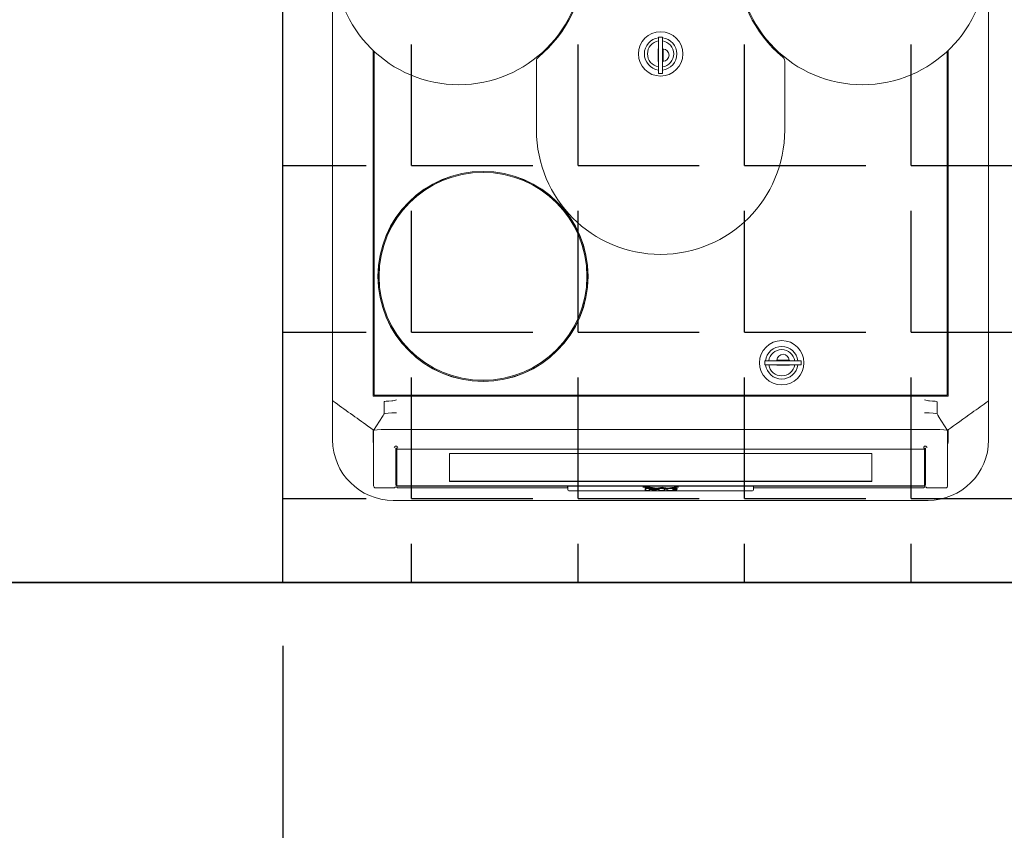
# Model space of a CAD drawing. Header units: millimetres. Extents: x -380244 to 257841, y -4400 to 11650.
# Tile 7 of 140: x 2369 to 2857, y -1135 to -733. Entities that reach past the tile are written whole.
import ezdxf
from ezdxf import colors
from ezdxf.entities.mleader import LeaderData, LeaderLine
from ezdxf.math import Vec2, Vec3

# ---------------------------------------------------------------- set-up
doc = ezdxf.new("R2010")
doc.units = ezdxf.units.MM
for name, color, linetype in [('Equip2D', 250, 'Continuous'), ('EquipAnnot', 5, 'Continuous'), ('Обмер', 6, 'Continuous'), ('Привязки Вент', 102, 'Continuous'), ('Привязки Электр', 1, 'Continuous'), ('Привязки Электр2', 1, 'Continuous')]:
    doc.layers.add(name, color=color, linetype=linetype)
doc.styles.add('GOST прямой', font='isocpeur.ttf', dxfattribs={"height": 2.5})
doc.styles.add('Выноски', font='isocpeur.ttf', dxfattribs={"height": 2.5})
doc.styles.add('Размеры', font='txt.shx', dxfattribs={"height": 2.5})
doc.dimstyles.new('Main', dxfattribs={"dimscale": 0, "dimtxt": 2.5, "dimasz": 1, "dimexe": 1.25, "dimexo": 0.625, "dimtad": 1, "dimdec": 1, "dimrnd": 0.5, "dimtxsty": 'Размеры', "dimblk": 'OBLIQUE', "dimcen": 2.5, "dimadec": 0, "dimazin": 0, "dimtfac": 1, "dimtdec": 1, "dimtmove": 1, "dimatfit": 2, "dimfxl": 1, "dimarcsym": 0})

# ---------------------------------------------------------------- blocks, each defined once
blk = doc.blocks.new('A$C0ea41568')
at = {"color": 0, "linetype": 'Continuous', "lineweight": 0}
for p, q in [((-162.5, 505), (-162.5, 49.85)), ((162.5, 49.85), (162.5, 505)), ((-1.05, 229.52), (-1.05, 229.57)), ((0.9, 229.57), (-1.05, 229.57)), ((-1.05, 229.52), (-1.05, 228.52)), ((0.9, 229.52), (0.9, 229.57)), ((0.9, 229.52), (0.9, 228.52)), ((-1.05, 226.57), (-1.05, 228.52)), ((-1.05, 226.57), (-1.05, 214.57)), ((0.9, 226.57), (0.9, 228.52)), ((0.9, 226.57), (0.9, 214.57)), ((-142.5, 51.7), (-142.5, 223.01)), ((-142, 222.54), (-142, 52.2)), ((-1.2, 217.45), (-1.2, 223.75)), ((-1.2, 223.75), (-1.05, 223.75)), ((0.9, 223.75), (1.2, 223.75)), ((1.2, 223.75), (1.2, 223.6)), ((1.2, 220.6), (1.2, 223.6)), ((1.2, 217.6), (1.2, 220.6)), ((142, 52.2), (142, 222.54)), ((142.5, 223.01), (142.5, 51.7)), ((-61.5, 217.68), (-61.5, 183.4)), ((-1.05, 217.45), (-1.2, 217.45)), ((1.2, 217.45), (0.9, 217.45)), ((1.2, 217.6), (1.2, 217.45)), ((61.5, 183.4), (61.5, 217.68)), ((-1.05, 212.63), (-1.05, 214.57)), ((-1.05, 212.63), (-1.05, 211.63)), ((-1.05, 211.57), (-1.05, 211.63)), ((0.9, 211.57), (-1.05, 211.57)), ((0.9, 212.63), (0.9, 214.57)), ((0.9, 212.63), (0.9, 211.63)), ((0.9, 211.57), (0.9, 211.63)), ((51.68, 69.1), (51.73, 69.1)), ((51.68, 67.15), (51.68, 69.1)), ((52.73, 69.1), (51.73, 69.1)), ((52.73, 69.1), (54.68, 69.1)), ((66.68, 69.1), (54.68, 69.1)), ((57.5, 69.1), (57.5, 69.4)), ((57.5, 69.4), (57.65, 69.4)), ((60.65, 69.4), (57.65, 69.4)), ((63.65, 69.4), (60.65, 69.4)), ((63.65, 69.4), (63.8, 69.4)), ((63.8, 69.4), (63.8, 69.1)), ((66.68, 69.1), (68.62, 69.1)), ((69.62, 69.1), (68.62, 69.1)), ((69.62, 69.1), (69.68, 69.1)), ((69.68, 67.15), (69.68, 69.1)), ((51.68, 67.15), (51.73, 67.15)), ((52.73, 67.15), (51.73, 67.15)), ((52.73, 67.15), (54.68, 67.15)), ((66.68, 67.15), (54.68, 67.15)), ((57.5, 67), (57.5, 67.15)), ((63.8, 67), (57.5, 67)), ((63.8, 67.15), (63.8, 67)), ((66.68, 67.15), (68.62, 67.15)), ((69.62, 67.15), (68.62, 67.15)), ((69.62, 67.15), (69.68, 67.15)), ((-162.5, 49.61), (-162.5, 30)), ((142.5, 51.7), (-142.5, 51.7)), ((-142, 52.2), (142, 52.2)), ((-137, 48.8), (-137, 44.86)), ((137, 48.8), (137, 44.86)), ((162.5, 30), (162.5, 49.61)), ((-137, 42.85), (-137, 44.86)), ((137, 42.85), (137, 44.86)), ((-142.19, 34.61), (-137.75, 41.62)), ((142.19, 34.61), (137.75, 41.62)), ((-142.5, 30), (-142.5, 34.99)), ((-142.2, 34.58), (-142.2, 34.78)), ((-142.2, 34.58), (-142.2, 26.81)), ((-136, 35.13), (136, 35.13)), ((142.2, 34.78), (142.2, 34.58)), ((142.2, 34.58), (142.2, 26.81)), ((142.5, 34.99), (142.5, 30)), ((-142.2, 26.81), (-142.2, 7.28)), ((-131.25, 26.86), (-130.95, 26.86)), ((-131.25, 25.89), (-130.82, 25.89)), ((-131.25, 25.89), (-130.75, 25.35)), ((-131.25, 25.89), (-131.25, 7.64)), ((-130.75, 25.35), (130.75, 25.35)), ((-130.75, 7.19), (-130.75, 25.35)), ((-130.21, 25.41), (130.21, 25.41)), ((131.25, 25.89), (130.75, 25.35)), ((130.75, 25.35), (130.75, 7.19)), ((130.82, 25.89), (131.25, 25.89)), ((130.95, 26.86), (131.25, 26.86)), ((131.25, 25.89), (131.25, 7.64)), ((142.2, 7.28), (142.2, 26.81)), ((-104.62, 9.34), (-104.62, 23.24)), ((-104.62, 23.24), (104.63, 23.24)), ((104.63, 23.24), (104.63, 9.34)), ((-142.2, 7.2), (-142.2, 7.28)), ((-141.2, 6.2), (-131.99, 6.2)), ((-131.25, 7.64), (-130.75, 7.19)), ((-131.25, 6.7), (-130.95, 6.7)), ((130.75, 7.19), (-130.75, 7.19)), ((-46.3, 7.12), (-130.21, 7.12)), ((-130.21, 6.2), (-46.3, 6.2)), ((104.63, 9.54), (-104.62, 9.54)), ((104.63, 9.34), (-104.62, 9.34)), ((-46.1, 6.48), (-46.1, 7.19)), ((-46, 6.7), (-46.1, 6.7)), ((-46.1, 6.48), (-46.1, 6.4)), ((-46, 6.78), (-46, 7.19)), ((-46, 6.78), (-46, 5.26)), ((-46, 5.22), (-46, 5.26)), ((45.5, 7.12), (-45.5, 7.12)), ((-8.89, 6.6), (-5.19, 6.6)), ((-2.66, 5.64), (-8.89, 6.6)), ((-7.6, 5.81), (-4.8, 5.81)), ((-7.6, 4.76), (-7.6, 5.81)), ((-7.6, 4.76), (-7.4, 4.98)), ((-7.4, 5.81), (-7.4, 4.98)), ((-7.4, 4.98), (-5.7, 4.98)), ((-7.37, 6.6), (-2.66, 5.88)), ((-5.7, 4.98), (-5.7, 5.7)), ((-5.5, 5.44), (-5.7, 5.7)), ((-5.7, 5.7), (-3.17, 5.32)), ((-5.5, 4.76), (-5.7, 4.98)), ((-5.5, 5.44), (-5.5, 4.76)), ((-3.17, 5.08), (-5.5, 5.44)), ((-5.19, 6.6), (-1.89, 6.09)), ((-4.8, 5.81), (-2.63, 5.48)), ((-3.17, 5.32), (-0.65, 5.7)), ((-0.85, 5.44), (-3.17, 5.08)), ((-3.17, 5.08), (-3.17, 5.32)), ((-2.66, 5.88), (0, 6.29)), ((0, 6.05), (-2.66, 5.64)), ((-2.66, 5.64), (-2.66, 5.88)), ((-2.63, 5.48), (0, 5.88)), ((-1.89, 6.09), (0.75, 6.5)), ((-0.85, 5.44), (-0.65, 5.7)), ((-0.85, 4.76), (-0.85, 5.44)), ((-0.85, 4.76), (-0.65, 4.98)), ((-0.65, 5.7), (-0.65, 4.98)), ((-0.65, 4.98), (1.95, 4.98)), ((0, 6.05), (0, 6.29)), ((0, 6.29), (2.66, 5.88)), ((2.66, 5.64), (0, 6.05)), ((0, 5.88), (2.15, 5.55)), ((0.75, 6.5), (3.39, 6.09)), ((1.95, 4.98), (1.95, 5.58)), ((2.15, 4.76), (1.95, 4.98)), ((2.15, 5.55), (2.15, 4.76)), ((2.66, 5.88), (7.37, 6.6)), ((8.89, 6.6), (2.66, 5.64)), ((2.66, 5.64), (2.66, 5.88)), ((3.05, 5.55), (4.74, 5.81)), ((3.05, 4.76), (3.05, 5.55)), ((3.05, 4.76), (3.25, 4.98)), ((3.25, 5.58), (3.25, 4.98)), ((3.25, 4.98), (6.05, 4.98)), ((3.39, 6.09), (6.69, 6.6)), ((4.74, 5.81), (8.25, 5.81)), ((6.05, 5.58), (6.05, 5.73)), ((6.25, 5.51), (6.05, 5.73)), ((6.05, 5.73), (8.05, 5.73)), ((6.25, 5.39), (6.05, 5.58)), ((6.05, 4.98), (6.05, 5.43)), ((6.25, 5.22), (6.05, 5.43)), ((6.05, 5.43), (6.21, 5.43)), ((6.25, 4.76), (6.05, 4.98)), ((6.25, 5.51), (6.25, 5.39)), ((8.25, 5.51), (6.25, 5.51)), ((6.25, 5.39), (8.05, 5.39)), ((6.25, 5.22), (6.25, 4.76)), ((8.05, 5.22), (6.25, 5.22)), ((6.69, 6.6), (8.89, 6.6)), ((8.05, 5.22), (7.89, 5.39)), ((8.05, 5.73), (8.05, 5.81)), ((8.25, 5.51), (8.05, 5.73)), ((8.05, 5.39), (8.05, 5.22)), ((8.25, 5.81), (8.25, 5.51)), ((46, 6.78), (46, 7.19)), ((46, 5.26), (46, 6.78)), ((46.1, 6.7), (46, 6.7)), ((46, 5.26), (46, 5.22)), ((46.1, 6.48), (46.1, 7.19)), ((46.1, 6.48), (46.1, 6.4)), ((130.21, 7.12), (46.3, 7.12)), ((46.3, 6.2), (130.21, 6.2)), ((131.25, 7.64), (130.75, 7.19)), ((130.95, 6.7), (131.25, 6.7)), ((131.99, 6.2), (141.2, 6.2)), ((142.2, 7.28), (142.2, 7.2)), ((-132.5, 0), (132.5, 0)), ((-45.5, 4.72), (45.5, 4.72)), ((-7.6, 4.76), (-5.5, 4.76)), ((-0.85, 4.76), (2.15, 4.76)), ((3.05, 4.76), (6.25, 4.76))]:
    blk.add_line(p, q, dxfattribs=at)
for centre, radius in [((0, 221.25), 11), ((-88, 111), 52.05), ((-88, 111), 52), ((-88, 111), 51.5), ((60, 68.2), 11)]:
    blk.add_circle(centre, radius, dxfattribs=at)
for centre, radius, start, end in [((-100, 267.6), 61.6, 180, 0), ((-100, 267.6), 62.1, 309.3959, 360), ((100, 267.6), 62.1, 180, 230.6041), ((100, 267.6), 61.6, 180, 0), ((0, 221.25), 8.06, 97.4862, 262.5138), ((0, 221.25), 6.5, 99.2962, 260.7038), ((0, 221.25), 8.06, 276.4119, 83.5881), ((0, 221.25), 6.5, 277.9588, 82.0412), ((-59, 217.68), 2.5, 129.3959, 180), ((1.2, 220.6), 3, 270, 90), ((59, 217.68), 2.5, 0, 50.6041), ((0, 183.4), 61.5, 180, 0), ((60, 68.2), 8.06, 6.4119, 173.5881), ((60, 68.2), 6.5, 7.9588, 172.0412), ((60.65, 69.4), 3, 0, 180), ((60, 68.2), 8.06, 187.4862, 270), ((60, 68.2), 6.5, 189.2962, 270), ((60, 68.2), 8.06, 270, 352.5138), ((60, 68.2), 6.5, 270, 350.7038), ((-132.5, 30), 30, 180, 270), ((-132.5, 30), 10, 180, 194.0699), ((132.5, 30), 30, 270, 0), ((132.5, 30), 10, 345.9301, 0), ((-141.2, 7.2), 1, 180, 270), ((-131.99, 6.5), 0.3, 270, 337.9757), ((-131.25, 6.2), 0.5, 90, 157.9757), ((-130.95, 6.2), 0.5, 22.0243, 90), ((-130.21, 6.5), 0.3, 202.0243, 270), ((-46.3, 6.4), 0.2, 270, 360), ((-45.5, 5.22), 0.5, 180, 270), ((45.5, 5.22), 0.5, 270, 0), ((46.3, 6.4), 0.2, 180, 270), ((130.21, 6.5), 0.3, 270, 337.9757), ((130.95, 6.2), 0.5, 90, 157.9757), ((131.25, 6.2), 0.5, 22.0243, 90), ((131.99, 6.5), 0.3, 202.0243, 270), ((141.2, 7.2), 1, 270, 0)]:
    blk.add_arc(centre, radius, start, end, dxfattribs=at)
at = {"color": 0, "linetype": 'Continuous', "lineweight": 0, "extrusion": (2.22076e-16, 4.43185e-20, -1)}
blk.add_ellipse((-162, 49.61), major_axis=(-0.5, 0), ratio=1, start_param=-0.949271, end_param=0, dxfattribs=at)
at = {"color": 0, "linetype": 'Continuous', "lineweight": 0}
for centre, major_axis, ratio, start_param, end_param in [((-130.8, 48.8), (-6.2, 0), 0.088894, -1.18429, 0), ((130.8, 48.8), (6.2, 0), 0.088894, 0, 1.18429), ((162, 49.61), (0.5, 0), 1, -0.949271, 0), ((-130.8, 42.83), (-6.2, 0), 0.088894, -1.570796, -0.052614), ((130.8, 42.83), (6.2, 0), 0.088894, 0.052614, 1.570796), ((-136, 34.58), (-6.2, 0), 0.088894, -1.570796, 0), ((136, 34.58), (6.2, 0), 0.088894, 0, 1.570796), ((-130.21, 25.71), (-0.3, 0), 0.996041, 0.384397, 1.570796), ((130.21, 25.71), (0.3, 0), 0.996041, -1.570796, -0.384397), ((46.3, 7.32), (0.2, 0), 0.996041, -2.383368, -1.570796)]:
    blk.add_ellipse(centre, major_axis=major_axis, ratio=ratio, start_param=start_param, end_param=end_param, dxfattribs=at)
at = {"color": 0, "linetype": 'Continuous', "lineweight": 0, "extrusion": (2.22045e-16, 4.40025e-33, -1)}
blk.add_ellipse((-130.95, 25.41), major_axis=(0.5, 0), ratio=0.996041, start_param=-1.570796, end_param=-0.384397, dxfattribs=at)
at = {"color": 0, "linetype": 'Continuous', "lineweight": 0, "extrusion": (2.24201e-16, -8.75702e-19, -1)}
blk.add_ellipse((130.95, 25.41), major_axis=(-0.5, 0), ratio=0.996041, start_param=0.384397, end_param=1.570796, dxfattribs=at)
at = {"color": 0, "linetype": 'Continuous', "lineweight": 0, "extrusion": (2.22045e-16, -2.11155e-29, -1)}
blk.add_ellipse((-130.21, 7.42), major_axis=(-0.3, 0), ratio=0.996041, start_param=-1.570796, end_param=-0.913678, dxfattribs=at)
at = {"color": 0, "linetype": 'Continuous', "lineweight": 0, "extrusion": (2.2701e-16, 3.49483e-20, -1)}
blk.add_ellipse((-46.3, 7.32), major_axis=(-0.2, 0), ratio=0.996041, start_param=-2.383368, end_param=-1.570796, dxfattribs=at)
at = {"color": 0, "linetype": 'Continuous', "lineweight": 0, "extrusion": (2.22045e-16, 9.50836e-30, -1)}
blk.add_ellipse((-45.5, 7.62), major_axis=(-0.5, 0), ratio=0.996041, start_param=-1.570796, end_param=-1.065546, dxfattribs=at)
at = {"color": 0, "linetype": 'Continuous', "lineweight": 0, "extrusion": (2.23751e-16, -3.12175e-18, -1)}
blk.add_ellipse((45.5, 7.62), major_axis=(-0.5, 0), ratio=0.996041, start_param=-2.076047, end_param=-1.570796, dxfattribs=at)
at = {"color": 0, "linetype": 'Continuous', "lineweight": 0, "extrusion": (2.22119e-16, -3.9302e-18, -1)}
blk.add_ellipse((130.21, 7.42), major_axis=(-0.3, 0), ratio=0.996041, start_param=-2.227915, end_param=-1.570796, dxfattribs=at)
at = {"color": 0, "linetype": 'Continuous', "lineweight": 0}
for points, knots in [([(-162.5, 49.85), (-162.5, 49.78), (-162.5, 49.71), (-162.5, 49.66), (-162.5, 49.63), (-162.5, 49.62), (-162.5, 49.61), (-162.5, 49.61)], [-20.857849, -20.857849, -20.857849, -20.857849, -8.939078, -5.959386, -2.979693, -1.489846, 0, 0, 0, 0]), ([(-142.12, 34.72), (-143.09, 35.42), (-144.06, 36.11), (-150.77, 40.94), (-156.53, 45.07), (-162.29, 49.2)], [6.385076, 6.385076, 6.385076, 6.385076, 10.000001, 10.000001, 31.502876, 31.502876, 31.502876, 31.502876]), ([(-133.14, 49.31), (-132.79, 49.32), (-132.42, 49.39), (-131.62, 49.57), (-131.19, 49.7), (-130.8, 49.81)], [0, 0, 0, 0, 0.1102975, 0.1102975, 0.2320949, 0.2320949, 0.2320949, 0.2320949]), ([(130.8, 49.81), (131.22, 49.69), (131.72, 49.55), (132.46, 49.38), (132.82, 49.32), (133.14, 49.31)], [0.4994962, 0.4994962, 0.4994962, 0.4994962, 0.6308526, 0.6308526, 0.7295341, 0.7295341, 0.7295341, 0.7295341]), ([(162.29, 49.2), (159.61, 47.28), (156.93, 45.36), (150.21, 40.54), (146.16, 37.63), (142.12, 34.72)], [0, 0, 0, 0, 10.000005, 10.000005, 25.117805, 25.117805, 25.117805, 25.117805]), ([(162.5, 49.61), (162.5, 49.61), (162.5, 49.62), (162.5, 49.63), (162.5, 49.66), (162.5, 49.71), (162.5, 49.78), (162.5, 49.85)], [-20.857849, -20.857849, -20.857849, -20.857849, -19.368003, -17.878157, -14.898464, -11.918771, 0, 0, 0, 0]), ([(-137.75, 41.62), (-137.6, 41.86), (-137.42, 42.15), (-137.15, 42.6), (-137.07, 42.73), (-136.99, 42.86)], [0, 0, 0, 0, 1.345152, 1.345152, 1.871675, 1.871675, 1.871675, 1.871675]), ([(136.99, 42.86), (137.23, 42.46), (137.46, 42.08), (137.69, 41.72), (137.72, 41.67), (137.75, 41.62)], [0, 0, 0, 0, 1.593998, 1.593998, 1.869013, 1.869013, 1.869013, 1.869013]), ([(-131.99, 26.28), (-131.92, 26.29), (-131.85, 26.33), (-131.77, 26.42), (-131.74, 26.46), (-131.72, 26.5), (-131.72, 26.51), (-131.71, 26.52)], [0, 0, 0, 0, 0.041908, 0.041908, 0.062862, 0.062862, 0.06627471, 0.06627471, 0.06627471, 0.06627471]), ([(-131.71, 26.52), (-131.7, 26.56), (-131.67, 26.62), (-131.59, 26.72), (-131.54, 26.77), (-131.44, 26.82), (-131.4, 26.83), (-131.33, 26.85), (-131.29, 26.86), (-131.25, 26.86)], [0.18490582, 0.18490582, 0.18490582, 0.18490582, 0.20551516, 0.20551516, 0.22806695, 0.22806695, 0.23934284, 0.23934284, 0.25061873, 0.25061873, 0.25061873, 0.25061873]), ([(-130.95, 26.86), (-130.91, 26.86), (-130.87, 26.85), (-130.8, 26.83), (-130.76, 26.82), (-130.66, 26.77), (-130.61, 26.72), (-130.53, 26.62), (-130.5, 26.56), (-130.49, 26.52)], [0.25061873, 0.25061873, 0.25061873, 0.25061873, 0.26189463, 0.26189463, 0.27317052, 0.27317052, 0.29572231, 0.29572231, 0.31633165, 0.31633165, 0.31633165, 0.31633165]), ([(-130.49, 26.52), (-130.49, 26.52), (-130.48, 26.51), (-130.47, 26.47), (-130.44, 26.43), (-130.36, 26.34), (-130.28, 26.29), (-130.21, 26.28)], [0.20178089, 0.20178089, 0.20178089, 0.20178089, 0.20340023, 0.20340023, 0.22168789, 0.22168789, 0.26628868, 0.26628868, 0.26628868, 0.26628868]), ([(130.21, 26.28), (130.28, 26.29), (130.36, 26.34), (130.44, 26.43), (130.47, 26.47), (130.48, 26.51), (130.49, 26.52), (130.49, 26.52)], [0, 0, 0, 0, 0.04460079, 0.04460079, 0.06288845, 0.06288845, 0.06450779, 0.06450779, 0.06450779, 0.06450779]), ([(130.49, 26.52), (130.5, 26.56), (130.53, 26.62), (130.61, 26.72), (130.66, 26.77), (130.76, 26.82), (130.8, 26.83), (130.87, 26.85), (130.91, 26.86), (130.95, 26.86)], [0.18490582, 0.18490582, 0.18490582, 0.18490582, 0.20551516, 0.20551516, 0.22806695, 0.22806695, 0.23934284, 0.23934284, 0.25061873, 0.25061873, 0.25061873, 0.25061873]), ([(131.25, 26.86), (131.29, 26.86), (131.33, 26.85), (131.4, 26.83), (131.44, 26.82), (131.54, 26.77), (131.59, 26.72), (131.67, 26.62), (131.7, 26.56), (131.71, 26.52)], [0.25061873, 0.25061873, 0.25061873, 0.25061873, 0.26189463, 0.26189463, 0.27317052, 0.27317052, 0.29572231, 0.29572231, 0.31633165, 0.31633165, 0.31633165, 0.31633165]), ([(131.71, 26.52), (131.72, 26.51), (131.72, 26.5), (131.74, 26.46), (131.77, 26.42), (131.85, 26.33), (131.92, 26.29), (131.99, 26.28)], [0.20266169, 0.20266169, 0.20266169, 0.20266169, 0.2060744, 0.2060744, 0.2270284, 0.2270284, 0.2689364, 0.2689364, 0.2689364, 0.2689364])]:
    blk.add_open_spline(points, degree=3, knots=knots, dxfattribs=at)
for points in [[(-162.29, 49.2), (-162.29, 49.2), (-162.29, 49.2), (-162.29, 49.2)], [(162.29, 49.2), (162.29, 49.2), (162.29, 49.2), (162.29, 49.2)]]:
    blk.add_open_spline(points, degree=3, dxfattribs=at)
blk = doc.blocks.new('wmf_1500S+3D')
at = {"layer": 'Equip2D'}
blk.add_blockref('A$C0ea41568', (0, 0), dxfattribs=at)
at = {"layer": 'EquipAnnot', "style": 'GOST прямой', "flags": 1}
for tag, p in [('НАИМЕНОВАНИЕ', (0, 0)), ('ОПИСАНИЕ', (0, -4.75)), ('РАЗМЕРЫ', (0, -9.5)), ('МОЩНОСТЬ', (0, -14.25)), ('НАПРЯЖЕНИЕ', (0, -19)), ('ВЕС', (0, -23.75))]:
    blk.add_attdef(tag, p, '', height=2.5, dxfattribs=at)
at = {"layer": 'EquipAnnot', "style": 'GOST прямой'}
blk.add_attdef('НОМЕР', (2.83, -72.14), '', height=2.5, dxfattribs=at)
blk = doc.blocks.new('Вент решетка 600x600')
at = {"layer": 'Привязки Вент'}
h = blk.add_hatch(dxfattribs=at)
h.set_pattern_fill('ANGLE', color=256, scale=300)
h.set_pattern_definition([(0, (-34644.045, -18047.86), (0, 82.5), [60, -22.5]), (90, (-34644.045, -18047.86), (-82.5, 5e-15), [60, -22.5])])
h.paths.add_polyline_path([(0, 0), (600, 0), (600, 600), (0, 600)])
blk.add_lwpolyline([(0, 600), (600, 600), (600, 0), (0, 0)], close=True, dxfattribs=at)
blk = doc.blocks.new('_Oblique')
at = {"color": 0, "linetype": 'ByBlock', "lineweight": -2}
blk.add_line((-0.5, -0.5), (0.5, 0.5), dxfattribs=at)
blk = doc.blocks.new('*D434')
at = {"layer": 'Defpoints', "color": 0, "transparency": 16777216}
for p in [(3099.67, -412), (2499.67, -1012), (2499.67, -1420.15)]:
    blk.add_point(p, dxfattribs=at)
at = {"layer": 'Привязки Вент', "color": 0, "lineweight": -2, "transparency": 16777216}
for p, q in [((3099.67, -443.25), (3099.67, -1482.65)), ((2499.67, -1043.25), (2499.67, -1482.65)), ((3099.67, -1420.15), (2499.67, -1420.15))]:
    blk.add_line(p, q, dxfattribs=at)
at = {"layer": 'Привязки Вент', "color": 0, "lineweight": -2, "transparency": 16777216, "xscale": 50, "yscale": 50, "zscale": 50, "rotation": 180}
blk.add_blockref('_Oblique', (2499.67, -1420.15), dxfattribs=at)
at = {"layer": 'Привязки Вент', "color": 0, "lineweight": -2, "transparency": 16777216, "xscale": 50, "yscale": 50, "zscale": 50}
blk.add_blockref('_Oblique', (3099.67, -1420.15), dxfattribs=at)
at = {"layer": 'Привязки Вент', "color": 0, "transparency": 16777216, "insert": (2799.67, -1326.4), "char_height": 125, "attachment_point": 5, "style": 'Размеры'}
blk.add_mtext('600', dxfattribs=at)
blk = doc.blocks.new('*D435')
at = {"layer": 'Defpoints', "color": 0, "transparency": 16777216}
for p in [(2499.67, -412, -1000), (2236.12, -1012), (2499.67, -1012, -1000)]:
    blk.add_point(p, dxfattribs=at)
at = {"layer": 'Привязки Вент', "color": 0, "lineweight": -2, "transparency": 16777216}
for p, q in [((2468.42, -412), (2173.62, -412)), ((2236.12, -412), (2236.12, -1012)), ((2468.42, -1012), (2173.62, -1012))]:
    blk.add_line(p, q, dxfattribs=at)
at = {"layer": 'Привязки Вент', "color": 0, "lineweight": -2, "transparency": 16777216, "xscale": 50, "yscale": 50, "zscale": 50}
for p, rotation in [((2236.12, -412), 90), ((2236.12, -1012), 270)]:
    blk.add_blockref('_Oblique', p, dxfattribs=dict(at, rotation=rotation))
at = {"layer": 'Привязки Вент', "color": 0, "transparency": 16777216, "insert": (2142.37, -712), "char_height": 125, "attachment_point": 5, "rotation": 90, "style": 'Размеры'}
blk.add_mtext('600', dxfattribs=at)

msp = doc.modelspace()

# ---------------------------------------------------------------- linework, layer by layer
msp.add_lwpolyline([(3612, -312), (1612, -312), (1612, -1012), (3612, -1012)], close=True)

# ---------------------------------------------------------------- block references
msp.add_blockref('wmf_1500S+3D', (2686.88, -971.23, 150))

# ---------------------------------------------------------------- leaders
at = {"layer": 'Привязки Электр'}
ml = msp.add_multileader_mtext('Standard', dxfattribs=at)
ml.set_content('2х Э1Ф 220 0,3кВт розетка, монтаж по месту поз.38.1, 39', color=256, style='Выноски')
ml.set_leader_properties()
ml.build(insert=Vec2(0, 0))
ml.multileader.update_dxf_attribs({"text_left_attachment_type": 6, "text_right_attachment_type": 6, "arrow_head_size": 60, "scale": 50})
ctx = ml.context
ctx.base_point, ctx.scale, ctx.char_height, ctx.arrow_head_size, ctx.landing_gap_size, ctx.plane_origin = Vec3(-2608.67, 1534.17), 50, 125, 60, 100, Vec3(8300, -1112)
ctx.left_attachment, ctx.right_attachment, ctx.text_align_type = 6, 6, 2
notes = []
notes.append((ctx, [(1, (1, 1, 0), (2597.58, 1534.17), (-1, 0), 400, [(0, [(8300, -1112)], 0, [])])]))
ctx.mtext.insert, ctx.mtext.alignment, ctx.mtext.flow_direction = Vec3(2097.58, 1696.67), 3, 5
ml = msp.add_multileader_mtext('Standard', dxfattribs=at)
ml.set_content('Э1Ф 220 2,4кВт розетка, монтаж по месту, поз.42', color=256, style='Выноски')
ml.set_leader_properties()
ml.build(insert=Vec2(0, 0))
ml.multileader.update_dxf_attribs({"text_left_attachment_type": 6, "text_right_attachment_type": 6, "arrow_head_size": 60, "scale": 50})
ctx = ml.context
ctx.base_point, ctx.scale, ctx.char_height, ctx.arrow_head_size, ctx.landing_gap_size, ctx.plane_origin = Vec3(-2033.67, 1308.78), 50, 125, 60, 100, Vec3(4300, -1112)
ctx.left_attachment, ctx.right_attachment, ctx.text_align_type = 6, 6, 2
notes.append((ctx, [(0, (1, 1, 0), (2597.58, 1308.78), (-1, 0), 400, [(0, [(4300, -1112)], 0, [])])]))
ctx.mtext.insert, ctx.mtext.alignment, ctx.mtext.flow_direction = Vec3(2097.58, 1471.28), 3, 5
at = {"layer": 'Привязки Электр2', "color": 6}
ml = msp.add_multileader_mtext('Standard', dxfattribs=at)
ml.set_content('3х Э1Ф 220 0,4кВт розетка, монтаж по месту\\PРезерв.', color=6, style='Выноски')
ml.set_leader_properties()
ml.build(insert=Vec2(0, 0))
ml.multileader.update_dxf_attribs({"text_left_attachment_type": 6, "text_right_attachment_type": 6, "arrow_head_size": 60, "scale": 50})
ctx = ml.context
ctx.base_point, ctx.scale, ctx.char_height, ctx.arrow_head_size, ctx.landing_gap_size, ctx.plane_origin = Vec3(-1683.67, 1668.21), 50, 125, 60, 100, Vec3(8050, -1112)
ctx.left_attachment, ctx.right_attachment, ctx.text_align_type = 6, 6, 2
notes.append((ctx, [(1, (1, 1, 0), (2597.58, 1668.21), (-1, 0), 400, [(0, [(8050, -1112)], 0, [])])]))
ctx.mtext.insert, ctx.mtext.width, ctx.mtext.alignment, ctx.mtext.flow_direction = Vec3(2097.58, 1830.71), 3968.4197, 3, 5
ml = msp.add_multileader_mtext('Standard', dxfattribs=at)
ml.set_content('3х Э1Ф 220 1кВт розетка, монтаж по месту\\PРезерв.', color=6, style='Выноски')
ml.set_leader_properties()
ml.build(insert=Vec2(0, 0))
ml.multileader.update_dxf_attribs({"text_left_attachment_type": 6, "text_right_attachment_type": 6, "arrow_head_size": 60, "scale": 50})
ctx = ml.context
ctx.base_point, ctx.scale, ctx.char_height, ctx.arrow_head_size, ctx.landing_gap_size, ctx.plane_origin = Vec3(-1514.92, 1257.12), 50, 125, 60, 100, Vec3(4650, -1112)
ctx.left_attachment, ctx.right_attachment, ctx.text_align_type = 6, 6, 2
notes.append((ctx, [(1, (1, 1, 0), (2597.58, 1257.12), (-1, 0), 400, [(0, [(4650, -1112)], 0, [])])]))
ctx.mtext.insert, ctx.mtext.width, ctx.mtext.alignment, ctx.mtext.flow_direction = Vec3(2097.58, 1419.62), 3968.4197, 3, 5
for ctx, leaders in notes:
    for number, flags, end, landing, length, lines in leaders:
        leader = LeaderData()
        leader.index, (leader.has_last_leader_line, leader.has_dogleg_vector, leader.attachment_direction) = number, flags
        leader.last_leader_point, leader.dogleg_vector, leader.dogleg_length = Vec3(end), Vec3(landing), length
        for number, points, colour, breaks in lines:
            line = LeaderLine()
            line.index, line.vertices, line.color, line.breaks = number, Vec3.list(points), colors.encode_raw_color(colour), breaks
            leader.lines.append(line)
        ctx.leaders.append(leader)

# ---------------------------------------------------------------- next in the draw order: leaders
at = {"layer": 'Привязки Электр2', "color": 162, "true_color": 0x091ab9}
ml = msp.add_multileader_mtext('Standard', dxfattribs=at)
ml.set_content('Вывод кабеля из стены для подключения \\Pрозеток "синей" части стойки.\\PВывод кабеля из стены для подключения \\Pподсветки "синей" части стойки.', color=(9, 26, 185), style='Выноски')
ml.set_leader_properties()
ml.build(insert=Vec2(0, 0))
ml.multileader.update_dxf_attribs({"text_left_attachment_type": 6, "text_right_attachment_type": 6, "arrow_head_size": 60, "scale": 50})
ctx = ml.context
ctx.base_point, ctx.scale, ctx.char_height, ctx.arrow_head_size, ctx.landing_gap_size, ctx.plane_origin = Vec3(-1227.42, 450.52), 50, 125, 60, 100, Vec3(3612, -712)
ctx.left_attachment, ctx.right_attachment, ctx.text_align_type = 6, 6, 2
notes = []
notes.append((ctx, [(0, (1, 1, 0), (2597.58, 450.52), (-1, 0), 400, [(0, [(3612, -412)], 0, [])])]))
ctx.mtext.insert, ctx.mtext.alignment, ctx.mtext.flow_direction = Vec3(2097.58, 600.52), 3, 5
ctx.mtext.has_bg_fill, ctx.mtext.bg_color, ctx.mtext.bg_scale_factor, ctx.mtext.bg_transparency, ctx.mtext.use_window_bg_color = 1, -1027028792, 1.5, 0, 1
for ctx, leaders in notes:
    for number, flags, end, landing, length, lines in leaders:
        leader = LeaderData()
        leader.index, (leader.has_last_leader_line, leader.has_dogleg_vector, leader.attachment_direction) = number, flags
        leader.last_leader_point, leader.dogleg_vector, leader.dogleg_length = Vec3(end), Vec3(landing), length
        for number, points, colour, breaks in lines:
            line = LeaderLine()
            line.index, line.vertices, line.color, line.breaks = number, Vec3.list(points), colors.encode_raw_color(colour), breaks
            leader.lines.append(line)
        ctx.leaders.append(leader)

# ---------------------------------------------------------------- next in the draw order: linework, layer by layer
at = {"layer": 'Обмер'}
msp.add_lwpolyline([(3612, 1580), (12850, 1580), (12850, 580), (13000, 580), (13000, -1312), (3612, -1312), (3612, -1012), (1612, -1012), (1612, -312), (3612, -312)], close=True, dxfattribs=at)

# ---------------------------------------------------------------- next in the draw order: block references
at = {"layer": 'Привязки Вент'}
msp.add_blockref('Вент решетка 600x600', (2499.67, -1012), dxfattribs=at)

# ---------------------------------------------------------------- next in the draw order: dimensions: what is measured, and where the dimension line sits
dim = msp.add_linear_dim(base=(2236.12, -1012, 1000), p1=(2499.67, -412), p2=(2499.67, -1012), angle=90, dimstyle='Main', dxfattribs=at)
dim.commit()
dim.dimension.update_dxf_attribs({"geometry": '*D435', "text_midpoint": (2142.37, -712, 1000)})
dim = msp.add_linear_dim(base=(2499.67, -1420.15), p1=(3099.67, -412), p2=(2499.67, -1012), dimstyle='Main', dxfattribs=at)
dim.commit()
dim.dimension.update_dxf_attribs({"geometry": '*D434', "text_midpoint": (2799.67, -1326.4)})

# ---------------------------------------------------------------- next in the draw order: leaders
ml = msp.add_multileader_mtext('Standard', dxfattribs=at)
ml.set_content('{\\C256;Зонт вытяжной пристенный, вытяжка фритюрниц.\\PРасчет делает инженер ОВиК, врезка по месту.\\PВысота монтажа - см. приложение к листу "расстановка"}', color=256, style='Выноски')
ml.set_leader_properties()
ml.build(insert=Vec2(0, 0))
ml.multileader.update_dxf_attribs({"text_left_attachment_type": 6, "text_right_attachment_type": 6, "arrow_head_size": 60, "scale": 50})
ctx = ml.context
ctx.base_point, ctx.scale, ctx.char_height, ctx.arrow_head_size, ctx.landing_gap_size, ctx.plane_origin = Vec3(-2036.48, 2049.34), 50, 125, 60, 100, Vec3(5402, 780)
ctx.left_attachment, ctx.right_attachment, ctx.text_align_type = 6, 6, 2
notes = []
notes.append((ctx, [(0, (1, 1, 0), (3226.02, 2049.34), (-1, 0), 400, [(0, [(5402, 780)], 0, [])])]))
ctx.mtext.insert, ctx.mtext.alignment, ctx.mtext.flow_direction = Vec3(2726.02, 2211.84), 3, 5
for ctx, leaders in notes:
    for number, flags, end, landing, length, lines in leaders:
        leader = LeaderData()
        leader.index, (leader.has_last_leader_line, leader.has_dogleg_vector, leader.attachment_direction) = number, flags
        leader.last_leader_point, leader.dogleg_vector, leader.dogleg_length = Vec3(end), Vec3(landing), length
        for number, points, colour, breaks in lines:
            line = LeaderLine()
            line.index, line.vertices, line.color, line.breaks = number, Vec3.list(points), colors.encode_raw_color(colour), breaks
            leader.lines.append(line)
        ctx.leaders.append(leader)

doc.saveas('drawing.dxf')
